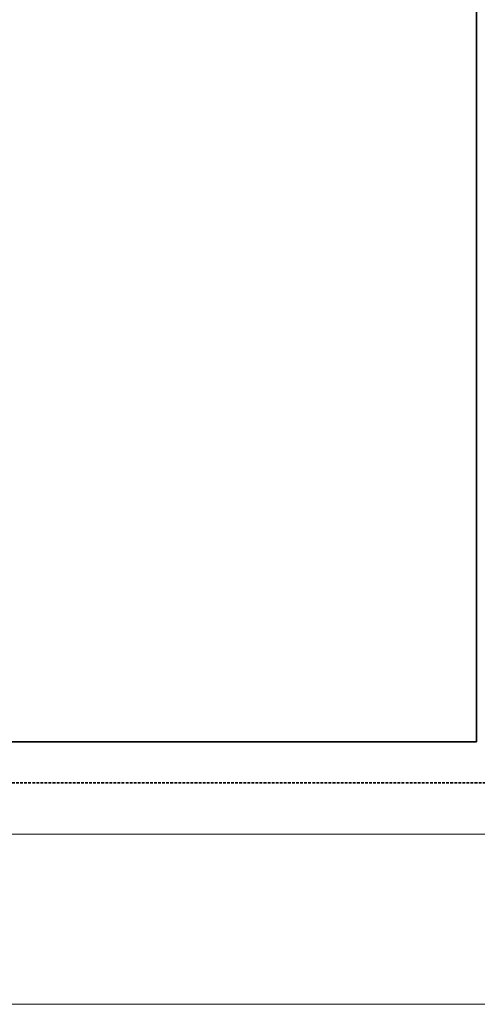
# Model space of a CAD drawing. Header units: millimetres. Extents: x 1279 to 58476, y -6899 to 74987.
# Tile 34 of 157: x 9351 to 9943, y -6899 to -5626. Entities that reach past the tile are written whole.
import ezdxf

# ---------------------------------------------------------------- set-up
doc = ezdxf.new("R2010")
doc.units = ezdxf.units.MM
doc.linetypes.add('phl_thick', pattern=[0])
doc.linetypes.add('ČÁRKOVANÁ', pattern=[0.75, 0.5, -0.25])
for name, color, linetype, lineweight in [('UT_POTRUBI - ZPÁTEČKA', 5, 'ČÁRKOVANÁ', 35), ('UT_SCHÉMA_PŘÍVOD', 10, 'Continuous', 35), ('VZT_50 POPIS - OBECNE', 7, 'Continuous', 5)]:
    doc.layers.add(name, color=color, linetype=linetype, lineweight=lineweight)

msp = doc.modelspace()

# ---------------------------------------------------------------- linework, layer by layer
at = {"layer": 'UT_POTRUBI - ZPÁTEČKA', "ltscale": 7}
msp.add_line((4395.5, -6612.8), (10012.2, -6612.8), dxfattribs=at)
at = {"layer": 'UT_SCHÉMA_PŘÍVOD'}
for p, q in [((9941.8, -6559.6), (9941.8, -4454)), ((4328.4, -6559.6), (9941.8, -6559.6))]:
    msp.add_line(p, q, dxfattribs=at)
at = {"layer": 'VZT_50 POPIS - OBECNE', "linetype": 'phl_thick'}
for p, q in [((1278.8, -6679), (35150.3, -6679)), ((7635.5, -6679), (52959, -6679)), ((1278.8, -6899), (35150.3, -6899)), ((7635.5, -6899), (52959, -6899))]:
    msp.add_line(p, q, dxfattribs=at)

doc.saveas('drawing.dxf')
